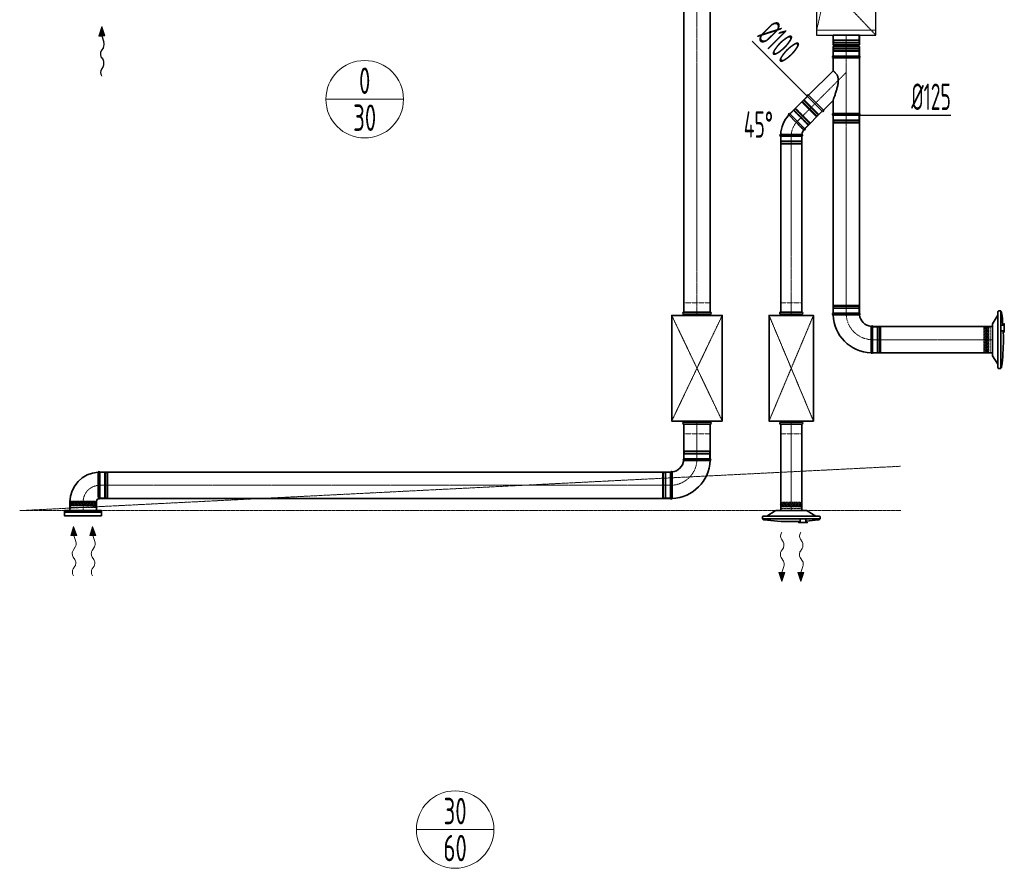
# Model space of a CAD drawing. Header units: millimetres. Extents: x 15940 to 92175, y -24684 to 227664.
# Tile 25 of 132: x 50698 to 55355, y -8210 to -4194. Entities that reach past the tile are written whole.
import ezdxf
from ezdxf.enums import TextEntityAlignment as Align

# ---------------------------------------------------------------- set-up
doc = ezdxf.new("R2010")
doc.units = ezdxf.units.MM
doc.header["$LTSCALE"] = 0.05
for name, pattern in [('ACAD_ISO02W100', [15, 12, -3]), ('ACAD_ISO05W100', [33, 24, -3, 0, -3, 0, -3]), ('ACAD_ISO10W100', [18, 12, -3, 0, -3]), ('phl_thick', [0])]:
    doc.linetypes.add(name, pattern=pattern)
doc.layers.get('0').update_dxf_attribs({"lineweight": 5})
for name, color, linetype, lineweight in [('VZT_01 SUP (PŘÍVOD) - OBRYS', 5, 'Continuous', 35), ('VZT_02 SUP (PŘÍVOD) - OSA', 5, 'ACAD_ISO10W100', 5), ('VZT_05 ETA (ODVOD) - OBRYS', 6, 'Continuous', 35), ('VZT_06 ETA (ODVOD) - OSA', 6, 'ACAD_ISO10W100', 5), ('VZT_21 ZAŘÍZENÍ - OBRYS', 1, 'Continuous', 30), ('VZT_22 ZAŘÍZENÍ - DETAIL', 8, 'Continuous', 5), ('VZT_30 DISTRIBUČNÍ PRVKY - OBRYS', 1, 'Continuous', 35), ('VZT_33 DISTRIBUČNÍ PRVKY - SKRYTÉ', 8, 'ACAD_ISO02W100', 5), ('VZT_35 TLUMIČE HLUKU - OBRYS', 1, 'Continuous', 35), ('VZT_36 TLUMIČE HLUKU - OSA', 1, 'ACAD_ISO10W100', 5), ('VZT_37 TLUMIČE HLUKU - DETAIL', 8, 'ACAD_ISO02W100', 5), ('VZT_50 POPIS - OBECNE', 7, 'Continuous', 13), ('VZT_52 POPIS - DISTRIBUCE', 7, 'Continuous', 5), ('VZT_60_KOTY - DIMENZE', 7, 'Continuous', 5), ('VZT_POŽADAVKY NA STAVBU - PODHLEDY', 4, 'ACAD_ISO05W100', 5)]:
    doc.layers.add(name, color=color, linetype=linetype, lineweight=lineweight)
for name, color, linetype, lineweight, plot in [('VZT_03 SUP (PŘÍVOD) - NETISK', 8, 'ACAD_ISO02W100', 5, False), ('VZT_07 ETA (ODVOD) - NETISK', 8, 'ACAD_ISO02W100', 5, False), ('VZT_34 DISTRIBUČNÍ PRVKY - NETISK', 8, 'ACAD_ISO02W100', 5, False), ('VZT_39 TLUMIČE HLUKU - NETISK', 8, 'ACAD_ISO02W100', 5, False)]:
    doc.layers.add(name, color=color, linetype=linetype, lineweight=lineweight, plot=plot)
doc.styles.add('EVORA_125', font='isocp.shx', dxfattribs={"width": 0.6, "height": 125})
doc.styles.add('JS', font='isocp.shx', dxfattribs={"width": 0.6, "height": 125})

msp = doc.modelspace()

# ---------------------------------------------------------------- linework, layer by layer
at = {"color": 0, "lineweight": 13}
for p, q in [((50953.1, -6592.4), (50939.7, -6635.6)), ((50967.6, -6635.2), (50953.1, -6592.4)), ((51043.1, -6592.4), (51029.7, -6635.6)), ((51057.6, -6635.2), (51043.1, -6592.4)), ((50939.7, -6635.6), (50953.7, -6635.4)), ((50967.6, -6635.2), (50953.7, -6635.4)), ((50953.7, -6635.4), (50963.4, -6664)), ((51029.7, -6635.6), (51043.7, -6635.4)), ((51057.6, -6635.2), (51043.7, -6635.4)), ((51043.7, -6635.4), (51053.4, -6664)), ((54308.4, -6665.6), (54300.2, -6652.6)), ((54398.4, -6665.6), (54390.2, -6652.6)), ((50961.1, -6689.4), (50950.7, -6705.9)), ((51051.1, -6689.4), (51040.7, -6705.9)), ((54300, -6708.5), (54308, -6696.5)), ((54390, -6708.5), (54398, -6696.5)), ((50951.1, -6736.9), (50959.1, -6748.8)), ((51041.1, -6736.9), (51049.1, -6748.8)), ((54310, -6756), (54299.6, -6739.4)), ((54400, -6756), (54389.6, -6739.4)), ((50959.5, -6779.8), (50951.3, -6792.8)), ((51049.5, -6779.8), (51041.3, -6792.8)), ((54302.5, -6810), (54312.2, -6781.4)), ((54392.5, -6810), (54402.2, -6781.4)), ((54301.9, -6853), (54288.6, -6809.8)), ((54288.6, -6809.8), (54302.5, -6810)), ((54316.5, -6810.2), (54301.9, -6853)), ((54316.5, -6810.2), (54302.5, -6810)), ((54391.9, -6853), (54378.6, -6809.8)), ((54378.6, -6809.8), (54392.5, -6810)), ((54406.5, -6810.2), (54391.9, -6853)), ((54406.5, -6810.2), (54392.5, -6810))]:
    msp.add_line(p, q, dxfattribs=at)
at = {"lineweight": 13}
for p, q in [((54300.1, -6622.5), (54301.9, -6619.4)), ((54390.1, -6622.5), (54391.9, -6619.4)), ((50951.2, -6822.9), (50953.1, -6826)), ((51041.2, -6822.9), (51043.1, -6826))]:
    msp.add_line(p, q, dxfattribs=at)
at = {"color": 8, "lineweight": 5}
msp.add_lwpolyline([(51059.1, -6517.4), (50937.1, -6517.4)], dxfattribs=at)
at = {"color": 0, "lineweight": 13, "extrusion": (0, 0, -1)}
for centre, start_param, end_param in [((54309.7, -6637.2), 0.766537, 2.320574), ((54399.7, -6637.2), 0.766537, 2.320574), ((54298.8, -6680.9), 3.908129, 5.516649), ((54388.8, -6680.9), 3.908129, 5.516649), ((54309.1, -6724.1), 0.766537, 2.375056), ((54399.1, -6724.1), 0.766537, 2.375056), ((54300.5, -6771.3), 3.908129, 5.191299), ((54390.5, -6771.3), 3.908129, 5.191299)]:
    msp.add_ellipse(centre, major_axis=(-0.3, -21.5), ratio=0.625, start_param=start_param, end_param=end_param, dxfattribs=at)
at = {"color": 0, "lineweight": 13}
for centre, start_param, end_param in [((50951.6, -6674.1), 3.908129, 5.191299), ((51041.6, -6674.1), 3.908129, 5.191299), ((50960.2, -6721.3), 0.766537, 2.375056), ((50950, -6764.5), 3.908129, 5.516649), ((51050.2, -6721.3), 0.766537, 2.375056), ((51040, -6764.5), 3.908129, 5.516649), ((50960.9, -6808.1), 0.766537, 2.320574), ((51050.9, -6808.1), 0.766537, 2.320574)]:
    msp.add_ellipse(centre, major_axis=(-0.3, 21.5), ratio=0.625, start_param=start_param, end_param=end_param, dxfattribs=at)
for points in [[(50967.6, -6635.2), (50939.7, -6635.6), (50953.1, -6592.4)], [(51057.6, -6635.2), (51029.7, -6635.6), (51043.1, -6592.4)], [(54316.5, -6810.2), (54288.6, -6809.8), (54301.9, -6853)], [(54406.5, -6810.2), (54378.6, -6809.8), (54391.9, -6853)]]:
    msp.add_solid(points, dxfattribs=at)
at = {"layer": 'VZT_01 SUP (PŘÍVOD) - OBRYS'}
for p, q in [((54669.4, -4267.3), (54544.4, -4267.3)), ((54544.4, -4267.3), (54544.4, -4312.8)), ((54669.4, -4267.3), (54669.4, -4312.8)), ((54669.4, -4312.8), (54544.4, -4312.8)), ((54669.4, -4320.8), (54544.4, -4320.8)), ((54544.4, -4320.8), (54544.4, -4366.3)), ((54669.4, -4320.8), (54669.4, -4366.3)), ((54669.4, -4366.3), (54544.4, -4366.3)), ((54544.4, -4366.3), (54669.4, -4366.3)), ((54544.4, -4374), (54669.4, -4374)), ((54544.4, -4435.6), (54544.4, -4374)), ((54669.4, -4638.7), (54669.4, -4374)), ((54428.8, -4551.3), (54544.4, -4435.6)), ((54493.8, -4627.7), (54423.1, -4557)), ((54499.5, -4622), (54428.8, -4551.3)), ((54499.5, -4622), (54544.4, -4577)), ((54544.4, -4638.7), (54544.4, -4577)), ((54335.2, -4644.8), (54370.7, -4680.3)), ((54340.9, -4639.2), (54411.6, -4709.9)), ((54669.4, -4638.7), (54544.4, -4638.7)), ((54669.4, -4646.3), (54544.4, -4646.3)), ((54296.9, -4737.2), (54347.1, -4737.2)), ((54396.9, -4745.2), (54296.9, -4745.2)), ((54544.4, -5583.6), (54669.4, -5583.6)), ((54731.9, -5646.1), (54731.9, -5771.1))]:
    msp.add_line(p, q, dxfattribs=at)
for points in [[(54340.9, -4639.2), (54423.2, -4556.8)], [(54411.6, -4709.9), (54493.9, -4627.5)], [(54544.4, -4646.3), (54544.4, -5583.6)], [(54669.4, -4646.3), (54669.4, -5583.6)], [(54296.9, -5578.4), (54296.9, -4745.2)], [(54396.9, -5578.4), (54396.9, -4745.2)], [(54731.9, -5646.1), (55298.4, -5646.1)], [(54731.9, -5771.1), (55298.4, -5771.1)], [(54296.9, -6517.4), (54296.9, -6108.4)], [(54396.9, -6517.4), (54396.9, -6108.4)]]:
    msp.add_lwpolyline(points, dxfattribs=at)
for centre, radius, start, end in [((54544.4, -4316.8), 4, 270, 90), ((54669.4, -4316.8), 4, 90, 270), ((54546.1, -4370.1), 4.17, 113.4678, 246.5322), ((54667.8, -4370.1), 4.17, 293.4678, 66.5322), ((54425.9, -4554.1), 4, 45, 225), ((54446.9, -4745.2), 150, 138.0572, 176.9428), ((54338.1, -4642), 4, 45, 225), ((54496.6, -4624.8), 4, 225, 45), ((54546.1, -4642.5), 4.17, 113.4678, 246.5322), ((54667.8, -4642.5), 4.17, 293.4678, 66.5322), ((54296.9, -4741.2), 4, 90, 270), ((54396.9, -4741.2), 4, 270, 80.8522), ((54446.9, -4745.2), 50, 144.1478, 170.8522), ((54408.8, -4712.7), 4, 234.1478, 45), ((54546.1, -5587.4), 4.17, 113.4678, 248.8928), ((54667.8, -5587.4), 4.17, 300.2981, 66.5322), ((54731.9, -5583.6), 187.5, 182.3607, 267.6393), ((54731.9, -5583.6), 62.5, 186.8302, 263.1698), ((54728.1, -5647.7), 4.17, 23.4678, 149.7019), ((54728.1, -5769.4), 4.17, 201.1072, 336.5322)]:
    msp.add_arc(centre, radius, start, end, dxfattribs=at)
for points, knots in [([(54569.4, -4481.3), (54569.4, -4479.6), (54569.4, -4477.8), (54569.1, -4474.2), (54568.9, -4472.3), (54568.2, -4468.8), (54567.8, -4467), (54566.8, -4463.6), (54566.2, -4462), (54564.9, -4458.8), (54564.1, -4457.3), (54562.5, -4454.4), (54561.6, -4453.1), (54559.9, -4450.6), (54558.9, -4449.4), (54557.2, -4447.3), (54556.3, -4446.3), (54554.6, -4444.5), (54553.9, -4443.8), (54552.4, -4442.3), (54551.7, -4441.7), (54550.3, -4440.4), (54549.7, -4439.9), (54548.5, -4438.9), (54547.9, -4438.4), (54547, -4437.6), (54546.5, -4437.2), (54545.8, -4436.6), (54545.4, -4436.4), (54544.9, -4436), (54544.8, -4435.8), (54544.5, -4435.7), (54544.4, -4435.6), (54544.4, -4435.6)], [0, 0, 0, 0, 5.29003, 5.29003, 10.580061, 10.580061, 15.870091, 15.870091, 21.160122, 21.160122, 26.450152, 26.450152, 31.740183, 31.740183, 37.030213, 37.030213, 42.320244, 42.320244, 47.034288, 47.034288, 51.748333, 51.748333, 56.462377, 56.462377, 61.176421, 61.176421, 65.890466, 65.890466, 70.60451, 70.60451, 75.318555, 75.318555, 80.032599, 80.032599, 80.032599, 80.032599]), ([(54544.4, -4577), (54544.4, -4577), (54544.5, -4577), (54544.5, -4576.9), (54544.5, -4576.8), (54544.6, -4576.5), (54544.8, -4576.2), (54545.1, -4575.3), (54545.2, -4574.8), (54545.7, -4573.7), (54545.9, -4573), (54546.5, -4571.3), (54547, -4570), (54548, -4567.1), (54548.5, -4565.6), (54549.7, -4562.3), (54550.3, -4560.6), (54551.5, -4557.2), (54552, -4555.4), (54553.5, -4551.3), (54554.4, -4548.6), (54556.2, -4543), (54557.1, -4540.1), (54559, -4534.2), (54559.9, -4531.2), (54561.6, -4525.2), (54562.4, -4522.3), (54564, -4516.6), (54564.7, -4513.5), (54566.2, -4507.2), (54566.9, -4504), (54568.1, -4497.4), (54568.6, -4494.1), (54569.1, -4489.2), (54569.2, -4487.6), (54569.4, -4484.4), (54569.4, -4482.9), (54569.4, -4481.3)], [272.508325, 272.508325, 272.508325, 272.508325, 274.342515, 274.342515, 276.176705, 276.176705, 279.845086, 279.845086, 283.513466, 283.513466, 287.181847, 287.181847, 293.317905, 293.317905, 299.453964, 299.453964, 305.590023, 305.590023, 311.726082, 311.726082, 320.779613, 320.779613, 329.833144, 329.833144, 338.886676, 338.886676, 347.940207, 347.940207, 357.193018, 357.193018, 366.445829, 366.445829, 375.69864, 375.69864, 380.325046, 380.325046, 384.951451, 384.951451, 384.951451, 384.951451]), ([(54406.4, -4716), (54406.4, -4716), (54405.7, -4715.2), (54402.7, -4712.3), (54400.4, -4709.9), (54394.3, -4703.8), (54390.5, -4700.1), (54382, -4691.6), (54377.4, -4687), (54372, -4681.6), (54371.4, -4681), (54370.7, -4680.3)], [157.87026, 157.87026, 157.87026, 157.87026, 175.40249, 175.40249, 194.39223, 194.39223, 214.163463, 214.163463, 234.188574, 234.188574, 237.030498, 237.030498, 237.030498, 237.030498]), ([(54397.6, -4737.3), (54397.6, -4737.3), (54396.3, -4737.3), (54391.5, -4737.3), (54387.9, -4737.3), (54378.8, -4737.2), (54373.4, -4737.2), (54361.3, -4737.2), (54354.8, -4737.2), (54347.9, -4737.2), (54347.5, -4737.2), (54347.1, -4737.2)], [315.70122, 315.70122, 315.70122, 315.70122, 334.965455, 334.965455, 354.338127, 354.338127, 373.989756, 373.989756, 393.709228, 393.709228, 394.86093, 394.86093, 394.86093, 394.86093]), ([(54669.9, -5591), (54669.9, -5591), (54669.8, -5591), (54669.5, -5591), (54669.2, -5591), (54668.1, -5591), (54667.4, -5591), (54664.2, -5591), (54661.1, -5591.1), (54652.1, -5591.1), (54646, -5591.1), (54631.9, -5591.2), (54624, -5591.2), (54607.8, -5591.2), (54599.6, -5591.2), (54583.7, -5591.3), (54576.3, -5591.3), (54563.1, -5591.3), (54557.5, -5591.3), (54550.5, -5591.3), (54548.4, -5591.3), (54545.4, -5591.3), (54544.6, -5591.3), (54544.6, -5591.3)], [197.067977, 197.067977, 197.067977, 197.067977, 201.792196, 201.792196, 209.190204, 209.190204, 218.040239, 218.040239, 237.760854, 237.760854, 262.206108, 262.206108, 286.831239, 286.831239, 311.323072, 311.323072, 335.946087, 335.946087, 360.704397, 360.704397, 377.088273, 377.088273, 394.105327, 394.105327, 394.105327, 394.105327]), ([(54724.5, -5645.6), (54724.5, -5645.6), (54724.5, -5647.2), (54724.5, -5653.3), (54724.4, -5657.8), (54724.4, -5669.2), (54724.4, -5676), (54724.3, -5691), (54724.3, -5699.1), (54724.3, -5715.4), (54724.3, -5723.6), (54724.2, -5738.8), (54724.2, -5745.7), (54724.2, -5757.5), (54724.2, -5762.2), (54724.2, -5768.8), (54724.2, -5770.6), (54724.2, -5770.9), (54724.2, -5770.9), (54724.2, -5770.9)], [0, 0, 0, 0, 24.235852, 24.235852, 48.531845, 48.531845, 73.024415, 73.024415, 97.570898, 97.570898, 122.078339, 122.078339, 146.53579, 146.53579, 170.957495, 170.957495, 195.359468, 195.359468, 197.168246, 197.168246, 197.168246, 197.168246])]:
    msp.add_open_spline(points, degree=3, knots=knots, dxfattribs=at)
at = {"layer": 'VZT_02 SUP (PŘÍVOD) - OSA'}
msp.add_lwpolyline([(54606.9, -4267.3), (54606.9, -4366.3)], dxfattribs=at)
at = {"layer": 'VZT_02 SUP (PŘÍVOD) - OSA', "ltscale": 0.3}
for points in [[(54606.9, -4366.3), (54606.9, -4646.3)], [(54458.5, -4592.3), (54606.9, -4443.8)]]:
    msp.add_lwpolyline(points, dxfattribs=at)
at = {"layer": 'VZT_02 SUP (PŘÍVOD) - OSA', "ltscale": 5}
for points in [[(54458.6, -4592.2), (54376.2, -4674.5)], [(54606.9, -5583.6), (54606.9, -4646.3)], [(54346.9, -4745.2), (54346.9, -5578.4)], [(55298.4, -5708.6), (54731.9, -5708.6)], [(54346.9, -6108.4), (54346.9, -6517.4)]]:
    msp.add_lwpolyline(points, dxfattribs=at)
at = {"layer": 'VZT_02 SUP (PŘÍVOD) - OSA', "ltscale": 0.3}
for points in [[(54346.9, -4745.2), (54346.9, -4745.2, -0.198912), (54376.2, -4674.5, -0.198912)], [(54731.9, -5708.6), (54731.9, -5708.6, -0.414214), (54606.9, -5583.6), (54606.9, -5583.6)]]:
    msp.add_lwpolyline(points, format="xyb", dxfattribs=at)
at = {"layer": 'VZT_03 SUP (PŘÍVOD) - NETISK', "ltscale": 0.4}
for p, q in [((54546.9, -4328.3), (54666.9, -4328.3)), ((54546.9, -4332.3), (54546.9, -4328.3)), ((54666.9, -4332.3), (54666.9, -4328.3)), ((54545.9, -4332.8), (54667.9, -4332.8)), ((54545.9, -4333.3), (54545.9, -4332.8)), ((54545.9, -4333.3), (54667.9, -4333.3)), ((54545.9, -4340.3), (54667.9, -4340.3)), ((54545.9, -4340.8), (54545.9, -4340.3)), ((54545.9, -4340.8), (54667.9, -4340.8)), ((54546.9, -4332.3), (54666.9, -4332.3)), ((54546.9, -4344.3), (54666.9, -4344.3)), ((54546.9, -4366.3), (54546.9, -4344.3)), ((54547.9, -4332.8), (54547.9, -4332.3)), ((54547.9, -4340.3), (54547.9, -4333.3)), ((54547.9, -4344.3), (54547.9, -4340.8)), ((54665.9, -4332.8), (54665.9, -4332.3)), ((54665.9, -4340.3), (54665.9, -4333.3)), ((54665.9, -4344.3), (54665.9, -4340.8)), ((54666.9, -4366.3), (54666.9, -4344.3)), ((54667.9, -4333.3), (54667.9, -4332.8)), ((54667.9, -4340.8), (54667.9, -4340.3)), ((54423.8, -4557.7), (54408.2, -4573.2)), ((54399.8, -4581.7), (54396.9, -4584.5)), ((54466.2, -4653.8), (54396.9, -4584.5)), ((54399.8, -4580.3), (54399.4, -4580.6)), ((54470.1, -4651.4), (54399.4, -4580.6)), ((54470.5, -4651), (54399.8, -4580.3)), ((54469.1, -4651), (54399.8, -4581.7)), ((54400.8, -4582.1), (54400.5, -4582.4)), ((54406.1, -4576.8), (54401.2, -4581.7)), ((54405.1, -4575), (54404.7, -4575.3)), ((54475.4, -4646.1), (54404.7, -4575.3)), ((54475.8, -4645.7), (54405.1, -4575)), ((54409, -4573.9), (54406.5, -4576.4)), ((54477.5, -4642.5), (54408.2, -4573.2)), ((54341.6, -4639.9), (54357.1, -4624.3)), ((54357.1, -4624.3), (54426.4, -4693.6)), ((54357.9, -4625), (54360.3, -4622.6)), ((54358.9, -4621.1), (54359.3, -4620.8)), ((54358.9, -4621.1), (54429.6, -4691.8)), ((54359.3, -4620.8), (54430, -4691.5)), ((54360.7, -4622.2), (54365.6, -4617.3)), ((54364.2, -4615.8), (54364.6, -4615.5)), ((54364.2, -4615.8), (54434.9, -4686.5)), ((54364.6, -4615.5), (54435.3, -4686.2)), ((54365.6, -4615.8), (54368.5, -4613)), ((54365.6, -4615.8), (54434.9, -4685.1)), ((54366, -4616.9), (54366.3, -4616.5)), ((54368.5, -4613), (54437.8, -4682.3)), ((54469.1, -4651), (54466.2, -4653.8)), ((54468.7, -4649.9), (54468.4, -4650.3)), ((54474, -4644.6), (54469.1, -4649.6)), ((54470.5, -4651), (54470.1, -4651.4)), ((54476.8, -4641.8), (54474.4, -4644.3)), ((54475.8, -4645.7), (54475.4, -4646.1)), ((54493.1, -4627), (54477.5, -4642.5)), ((54546.9, -4646.3), (54546.9, -4668.3)), ((54666.9, -4646.3), (54666.9, -4668.3)), ((54410.9, -4709.2), (54426.4, -4693.6)), ((54425.7, -4692.9), (54428.2, -4690.4)), ((54428.6, -4690.1), (54433.5, -4685.1)), ((54429.6, -4691.8), (54430, -4691.5)), ((54433.9, -4684.8), (54434.2, -4684.4)), ((54434.9, -4685.1), (54437.8, -4682.3)), ((54434.9, -4686.5), (54435.3, -4686.2)), ((54667.9, -4671.8), (54545.9, -4671.8)), ((54545.9, -4671.8), (54545.9, -4672.3)), ((54667.9, -4672.3), (54545.9, -4672.3)), ((54667.9, -4679.3), (54545.9, -4679.3)), ((54545.9, -4679.3), (54545.9, -4679.8)), ((54667.9, -4679.8), (54545.9, -4679.8)), ((54666.9, -4668.3), (54546.9, -4668.3)), ((54666.9, -4680.3), (54546.9, -4680.3)), ((54546.9, -4680.3), (54546.9, -4684.3)), ((54666.9, -4684.3), (54546.9, -4684.3)), ((54547.9, -4668.3), (54547.9, -4671.8)), ((54547.9, -4672.3), (54547.9, -4679.3)), ((54547.9, -4679.8), (54547.9, -4680.3)), ((54665.9, -4668.3), (54665.9, -4671.8)), ((54665.9, -4672.3), (54665.9, -4679.3)), ((54665.9, -4679.8), (54665.9, -4680.3)), ((54666.9, -4680.3), (54666.9, -4684.3)), ((54667.9, -4671.8), (54667.9, -4672.3)), ((54667.9, -4679.3), (54667.9, -4679.8)), ((54297.9, -4767.2), (54297.9, -4745.2)), ((54395.9, -4767.2), (54395.9, -4745.2)), ((54296.9, -4770.7), (54396.9, -4770.7)), ((54296.9, -4771.2), (54296.9, -4770.7)), ((54296.9, -4771.2), (54396.9, -4771.2)), ((54296.9, -4778.2), (54396.9, -4778.2)), ((54296.9, -4778.7), (54296.9, -4778.2)), ((54296.9, -4778.7), (54396.9, -4778.7)), ((54297.9, -4767.2), (54395.9, -4767.2)), ((54297.9, -4779.2), (54395.9, -4779.2)), ((54297.9, -4783.2), (54297.9, -4779.2)), ((54297.9, -4783.2), (54395.9, -4783.2)), ((54298.9, -4770.7), (54298.9, -4767.2)), ((54298.9, -4778.2), (54298.9, -4771.2)), ((54298.9, -4779.2), (54298.9, -4778.7)), ((54394.9, -4770.7), (54394.9, -4767.2)), ((54394.9, -4778.2), (54394.9, -4771.2)), ((54394.9, -4779.2), (54394.9, -4778.7)), ((54395.9, -4783.2), (54395.9, -4779.2)), ((54396.9, -4771.2), (54396.9, -4770.7)), ((54396.9, -4778.7), (54396.9, -4778.2)), ((54545.9, -5550.1), (54667.9, -5550.1)), ((54545.9, -5550.6), (54545.9, -5550.1)), ((54545.9, -5550.6), (54667.9, -5550.6)), ((54545.9, -5557.6), (54667.9, -5557.6)), ((54545.9, -5558.1), (54545.9, -5557.6)), ((54545.9, -5558.1), (54667.9, -5558.1)), ((54546.9, -5545.6), (54666.9, -5545.6)), ((54546.9, -5549.6), (54546.9, -5545.6)), ((54546.9, -5549.6), (54666.9, -5549.6)), ((54546.9, -5561.6), (54666.9, -5561.6)), ((54546.9, -5583.6), (54546.9, -5561.6)), ((54547.9, -5550.1), (54547.9, -5549.6)), ((54547.9, -5557.6), (54547.9, -5550.6)), ((54547.9, -5561.6), (54547.9, -5558.1)), ((54665.9, -5550.1), (54665.9, -5549.6)), ((54665.9, -5557.6), (54665.9, -5550.6)), ((54665.9, -5561.6), (54665.9, -5558.1)), ((54666.9, -5549.6), (54666.9, -5545.6)), ((54666.9, -5583.6), (54666.9, -5561.6)), ((54667.9, -5550.6), (54667.9, -5550.1)), ((54667.9, -5558.1), (54667.9, -5557.6)), ((54731.9, -5648.6), (54753.9, -5648.6)), ((54753.9, -5648.6), (54753.9, -5768.6)), ((54753.9, -5649.6), (54757.4, -5649.6)), ((54757.4, -5647.6), (54757.4, -5769.6)), ((54757.4, -5647.6), (54757.9, -5647.6)), ((54757.9, -5647.6), (54757.9, -5769.6)), ((54757.9, -5649.6), (54764.9, -5649.6)), ((54764.9, -5647.6), (54764.9, -5769.6)), ((54764.9, -5647.6), (54765.4, -5647.6)), ((54765.4, -5647.6), (54765.4, -5769.6)), ((54765.4, -5649.6), (54765.9, -5649.6)), ((54765.9, -5648.6), (54765.9, -5768.6)), ((54765.9, -5648.6), (54769.9, -5648.6)), ((54769.9, -5648.6), (54769.9, -5768.6)), ((54731.9, -5768.6), (54753.9, -5768.6)), ((54753.9, -5767.6), (54757.4, -5767.6)), ((54757.4, -5769.6), (54757.9, -5769.6)), ((54757.9, -5767.6), (54764.9, -5767.6)), ((54764.9, -5769.6), (54765.4, -5769.6)), ((54765.4, -5767.6), (54765.9, -5767.6)), ((54765.9, -5768.6), (54769.9, -5768.6))]:
    msp.add_line(p, q, dxfattribs=at)
at = {"layer": 'VZT_05 ETA (ODVOD) - OBRYS'}
for p, q in [((53963.6, -6272.4), (53838.6, -6272.4)), ((51077.1, -6459.9), (51077.1, -6334.9)), ((53776.1, -6334.9), (53776.1, -6459.9)), ((50934.6, -6477.4), (50934.6, -6517.4)), ((50934.6, -6517.4), (51061.6, -6517.4)), ((50935.6, -6476.4), (51060.6, -6476.4)), ((51061.6, -6477.4), (51061.6, -6517.4))]:
    msp.add_line(p, q, dxfattribs=at)
for points in [[(53838.6, -5578.4), (53838.6, -4092.4)], [(53963.6, -5578.4), (53963.6, -4092.4)], [(53838.6, -6272.4), (53838.6, -6108.4)], [(53963.6, -6272.4), (53963.6, -6108.4)], [(53776.1, -6334.9), (51077.1, -6334.9)], [(53776.1, -6459.9), (51077.1, -6459.9)]]:
    msp.add_lwpolyline(points, dxfattribs=at)
for centre, radius, start, end in [((53776.1, -6272.4), 62.5, 276.8302, 353.1698), ((53776.1, -6272.4), 187.5, 272.3607, 357.6393), ((53840.3, -6276.2), 4.17, 113.4678, 239.7019), ((53962, -6276.2), 4.17, 291.1072, 66.5322), ((51073.3, -6336.5), 4.17, 23.4678, 159.6691), ((53779.9, -6336.5), 4.17, 30.2981, 156.5322), ((51077.1, -6476.4), 141.5, 93.1369, 180), ((51077.1, -6476.4), 16.5, 113.8093, 180), ((51073.3, -6458.2), 4.17, 227.2771, 336.5322), ((53779.9, -6458.2), 4.17, 203.4678, 338.8928), ((50935.6, -6477.4), 1, 90, 180), ((51060.6, -6477.4), 1, 0, 90)]:
    msp.add_arc(centre, radius, start, end, dxfattribs=at)
for points, knots in [([(53838.2, -6279.8), (53838.2, -6279.8), (53838.2, -6279.8), (53838.5, -6279.8), (53838.9, -6279.8), (53839.9, -6279.8), (53840.7, -6279.8), (53843.8, -6279.8), (53847, -6279.9), (53855.9, -6279.9), (53862.1, -6279.9), (53876.2, -6280), (53884, -6280), (53900.2, -6280), (53908.5, -6280), (53924.3, -6280.1), (53931.8, -6280.1), (53945, -6280.1), (53950.6, -6280.1), (53957.5, -6280.1), (53959.7, -6280.1), (53962.7, -6280.1), (53963.5, -6280.1), (53963.5, -6280.1)], [197.067977, 197.067977, 197.067977, 197.067977, 201.792196, 201.792196, 209.190204, 209.190204, 218.040239, 218.040239, 237.760854, 237.760854, 262.206108, 262.206108, 286.831239, 286.831239, 311.323072, 311.323072, 335.946087, 335.946087, 360.704397, 360.704397, 377.088273, 377.088273, 394.105327, 394.105327, 394.105327, 394.105327]), ([(51070.4, -6461.3), (51070.4, -6461.3), (51070.4, -6460.9), (51070.2, -6458.8), (51070.1, -6456.6), (51069.9, -6450.4), (51069.8, -6446.4), (51069.6, -6435.6), (51069.6, -6428.4), (51069.5, -6412.7), (51069.4, -6404.3), (51069.4, -6387.8), (51069.4, -6379.7), (51069.4, -6364.7), (51069.4, -6358), (51069.3, -6346.7), (51069.3, -6342.3), (51069.3, -6336.5), (51069.3, -6335.1), (51069.3, -6335.1)], [197.702813, 197.702813, 197.702813, 197.702813, 209.733369, 209.733369, 228.63381, 228.63381, 247.962689, 247.962689, 273.396832, 273.396832, 298.447199, 298.447199, 323.101867, 323.101867, 347.591906, 347.591906, 372.010558, 372.010558, 395.3015, 395.3015, 395.3015, 395.3015]), ([(53783.5, -6334.4), (53783.5, -6334.4), (53783.6, -6336), (53783.6, -6342.1), (53783.6, -6346.6), (53783.7, -6358), (53783.7, -6364.8), (53783.7, -6379.8), (53783.8, -6387.9), (53783.8, -6404.2), (53783.8, -6412.4), (53783.8, -6427.6), (53783.8, -6434.5), (53783.8, -6446.3), (53783.8, -6451), (53783.8, -6457.6), (53783.8, -6459.4), (53783.8, -6459.7), (53783.8, -6459.7), (53783.8, -6459.7)], [0, 0, 0, 0, 24.235852, 24.235852, 48.531845, 48.531845, 73.024415, 73.024415, 97.570898, 97.570898, 122.078339, 122.078339, 146.53579, 146.53579, 170.957495, 170.957495, 195.359468, 195.359468, 197.168246, 197.168246, 197.168246, 197.168246])]:
    msp.add_open_spline(points, degree=3, knots=knots, dxfattribs=at)
at = {"layer": 'VZT_06 ETA (ODVOD) - OSA', "ltscale": 5}
for points in [[(53901.1, -4092.4), (53901.1, -5578.4)], [(53901.1, -6108.4), (53901.1, -6272.4)], [(51077.1, -6397.4), (53776.1, -6397.4)]]:
    msp.add_lwpolyline(points, dxfattribs=at)
at = {"layer": 'VZT_06 ETA (ODVOD) - OSA', "ltscale": 0.3}
for points in [[(53776.1, -6397.4), (53776.1, -6397.4, 0.414214), (53901.1, -6272.4), (53901.1, -6272.4)], [(50998.1, -6517.4), (50998.1, -6476.4, -0.414214), (51077.1, -6397.4), (51077.1, -6397.4)]]:
    msp.add_lwpolyline(points, format="xyb", dxfattribs=at)
at = {"layer": 'VZT_07 ETA (ODVOD) - NETISK', "ltscale": 0.4}
for p, q in [((54546.9, -4267.3), (54546.9, -4289.3)), ((54666.9, -4267.3), (54666.9, -4289.3)), ((54667.9, -4292.8), (54545.9, -4292.8)), ((54545.9, -4292.8), (54545.9, -4293.3)), ((54667.9, -4293.3), (54545.9, -4293.3)), ((54667.9, -4300.3), (54545.9, -4300.3)), ((54545.9, -4300.3), (54545.9, -4300.8)), ((54667.9, -4300.8), (54545.9, -4300.8)), ((54666.9, -4289.3), (54546.9, -4289.3)), ((54666.9, -4301.3), (54546.9, -4301.3)), ((54546.9, -4301.3), (54546.9, -4305.3)), ((54666.9, -4305.3), (54546.9, -4305.3)), ((54547.9, -4289.3), (54547.9, -4292.8)), ((54547.9, -4293.3), (54547.9, -4300.3)), ((54547.9, -4300.8), (54547.9, -4301.3)), ((54665.9, -4289.3), (54665.9, -4292.8)), ((54665.9, -4293.3), (54665.9, -4300.3)), ((54665.9, -4300.8), (54665.9, -4301.3)), ((54666.9, -4301.3), (54666.9, -4305.3)), ((54667.9, -4292.8), (54667.9, -4293.3)), ((54667.9, -4300.3), (54667.9, -4300.8)), ((53962.1, -6238.9), (53840.1, -6238.9)), ((53840.1, -6239.4), (53840.1, -6238.9)), ((53962.1, -6239.4), (53840.1, -6239.4)), ((53961.1, -6234.4), (53841.1, -6234.4)), ((53841.1, -6238.4), (53841.1, -6234.4)), ((53961.1, -6238.4), (53841.1, -6238.4)), ((53842.1, -6238.9), (53842.1, -6238.4)), ((53842.1, -6246.4), (53842.1, -6239.4)), ((53960.1, -6238.9), (53960.1, -6238.4)), ((53960.1, -6246.4), (53960.1, -6239.4)), ((53961.1, -6238.4), (53961.1, -6234.4)), ((53962.1, -6239.4), (53962.1, -6238.9)), ((53962.1, -6246.4), (53840.1, -6246.4)), ((53840.1, -6246.9), (53840.1, -6246.4)), ((53962.1, -6246.9), (53840.1, -6246.9)), ((53961.1, -6250.4), (53841.1, -6250.4)), ((53841.1, -6272.4), (53841.1, -6250.4)), ((53842.1, -6250.4), (53842.1, -6246.9)), ((53960.1, -6250.4), (53960.1, -6246.9)), ((53961.1, -6272.4), (53961.1, -6250.4)), ((53962.1, -6246.9), (53962.1, -6246.4)), ((51077.1, -6337.4), (51099.1, -6337.4)), ((51099.1, -6457.4), (51099.1, -6337.4)), ((51099.1, -6338.4), (51102.6, -6338.4)), ((51102.6, -6458.4), (51102.6, -6336.4)), ((51102.6, -6336.4), (51103.1, -6336.4)), ((51103.1, -6458.4), (51103.1, -6336.4)), ((51103.1, -6338.4), (51110.1, -6338.4)), ((51110.1, -6458.4), (51110.1, -6336.4)), ((51110.1, -6336.4), (51110.6, -6336.4)), ((51110.6, -6458.4), (51110.6, -6336.4)), ((51110.6, -6338.4), (51111.1, -6338.4)), ((51111.1, -6457.4), (51111.1, -6337.4)), ((51111.1, -6337.4), (51115.1, -6337.4)), ((51115.1, -6457.4), (51115.1, -6337.4)), ((53738.1, -6337.4), (53738.1, -6457.4)), ((53742.1, -6337.4), (53738.1, -6337.4)), ((53742.1, -6337.4), (53742.1, -6457.4)), ((53742.6, -6338.4), (53742.1, -6338.4)), ((53742.6, -6336.4), (53742.6, -6458.4)), ((53743.1, -6336.4), (53742.6, -6336.4)), ((53743.1, -6336.4), (53743.1, -6458.4)), ((53750.1, -6338.4), (53743.1, -6338.4)), ((53750.1, -6336.4), (53750.1, -6458.4)), ((53750.6, -6336.4), (53750.1, -6336.4)), ((53750.6, -6336.4), (53750.6, -6458.4)), ((53754.1, -6338.4), (53750.6, -6338.4)), ((53754.1, -6337.4), (53754.1, -6457.4)), ((53776.1, -6337.4), (53754.1, -6337.4)), ((51077.1, -6457.4), (51099.1, -6457.4)), ((51099.1, -6456.4), (51102.6, -6456.4)), ((51102.6, -6458.4), (51103.1, -6458.4)), ((51103.1, -6456.4), (51110.1, -6456.4)), ((51110.1, -6458.4), (51110.6, -6458.4)), ((51110.6, -6456.4), (51111.1, -6456.4)), ((51111.1, -6457.4), (51115.1, -6457.4)), ((53742.1, -6457.4), (53738.1, -6457.4)), ((53742.6, -6456.4), (53742.1, -6456.4)), ((53743.1, -6458.4), (53742.6, -6458.4)), ((53750.1, -6456.4), (53743.1, -6456.4)), ((53750.6, -6458.4), (53750.1, -6458.4)), ((53754.1, -6456.4), (53750.6, -6456.4)), ((53776.1, -6457.4), (53754.1, -6457.4))]:
    msp.add_line(p, q, dxfattribs=at)
at = {"layer": 'VZT_21 ZAŘÍZENÍ - OBRYS'}
msp.add_lwpolyline([(54746.9, -4267.3), (54746.9, -2767.3), (54466.9, -2767.3), (54466.9, -4267.3)], close=True, dxfattribs=at)
at = {"layer": 'VZT_22 ZAŘÍZENÍ - DETAIL', "linetype": 'ACAD_ISO02W100', "lineweight": 5, "ltscale": 10}
for points in [[(54466.9, -3231.1), (54657, -3425.8), (54466.9, -4243.4)], [(54746.9, -4267.3), (54559.7, -4069.9), (54746.9, -3251.6)], [(54466.9, -4243.4), (54746.9, -4243.4)]]:
    msp.add_lwpolyline(points, dxfattribs=at)
at = {"layer": 'VZT_30 DISTRIBUČNÍ PRVKY - OBRYS'}
for points in [[(55337.4, -5845.1), (55337.4, -5572.1), (55328.2, -5572.1, 0.414214), (55324.4, -5575.9), (55324.4, -5841.2, 0.414214), (55328.2, -5845.1), (55337.4, -5845.1)], [(55347.9, -5639.3, 0.015115), (55341.9, -5580), (55341.4, -5577, 0.36397), (55338.4, -5574.6), (55337.4, -5574.6)], [(55324.4, -5592.5), (55299, -5632.8, 0.141374), (55298.4, -5634.9), (55298.4, -5782.2, 0.141374), (55299, -5784.3), (55324.4, -5824.7)], [(55337.4, -5639.3), (55349.8, -5639.3, 0.267949), (55350.2, -5639.1), (55353.5, -5633.4, -0.267949), (55353.9, -5633.1), (55354.5, -5633.1), (55354.5, -5672.8), (55353.9, -5672.8, -0.267949), (55353.5, -5672.6), (55350.2, -5666.8, 0.267949), (55349.8, -5666.6), (55337.4, -5666.6)], [(55350.4, -5708.6, 0.010645), (55349.5, -5666.6, 0.010645)], [(55350.4, -5708.6, -0.0327), (55341.9, -5837.1), (55341.4, -5840.1, -0.36397), (55338.4, -5842.6), (55337.4, -5842.6)], [(54463, -6543.4), (54422.7, -6518, 0.141374), (54420.6, -6517.4), (54273.3, -6517.4, 0.141374), (54271.2, -6518), (54230.9, -6543.4)], [(54210.4, -6556.4), (54483.4, -6556.4), (54483.4, -6547.2, 0.414214), (54479.6, -6543.4), (54214.3, -6543.4, 0.414214), (54210.4, -6547.2), (54210.4, -6556.4)], [(54346.9, -6569.4, -0.0327), (54218.4, -6560.9), (54215.4, -6560.3, -0.36397), (54212.9, -6557.4), (54212.9, -6556.4)], [(54416.2, -6556.4), (54416.2, -6568.8, 0.267949), (54416.4, -6569.2), (54422.1, -6572.5, -0.267949), (54422.4, -6572.9), (54422.4, -6573.5), (54382.7, -6573.5), (54382.7, -6572.9, -0.267949), (54383, -6572.5), (54388.7, -6569.2, 0.267949), (54388.9, -6568.8), (54388.9, -6556.4)], [(54416.2, -6566.9, 0.015115), (54475.5, -6560.9), (54478.5, -6560.3, 0.36397), (54480.9, -6557.4), (54480.9, -6556.4)], [(54346.9, -6569.4, 0.010645), (54388.9, -6568.5, 0.010645)]]:
    msp.add_lwpolyline(points, format="xyb", dxfattribs=at)
msp.add_lwpolyline([(51085.6, -6542.4), (50910.6, -6542.4), (50910.6, -6517.4), (51085.6, -6517.4)], close=True, dxfattribs=at)
msp.add_lwpolyline([(50910.6, -6525.3), (51085.6, -6525.3)], dxfattribs=at)
at = {"layer": 'VZT_33 DISTRIBUČNÍ PRVKY - SKRYTÉ'}
for points in [[(50941.9, -6476.3), (50940.4, -6472.4), (50998.1, -6472.4)], [(51054.3, -6476.3), (51055.7, -6472.4), (50998.1, -6472.4)], [(51059.1, -6517.4), (51059.1, -6502.4), (50937.1, -6502.4), (50937.1, -6517.4)], [(50938.1, -6494.5), (50998.1, -6494.5)], [(50940, -6491.8), (50998.1, -6491.8)], [(50940.9, -6476.5), (50998.1, -6476.5)], [(50941.7, -6488.2), (50998.1, -6488.2)], [(51055.3, -6476.5), (50998.1, -6476.5)], [(51054.5, -6488.2), (50998.1, -6488.2)], [(51056.1, -6491.8), (50998.1, -6491.8)], [(51058.1, -6494.5), (50998.1, -6494.5)]]:
    msp.add_lwpolyline(points, dxfattribs=at)
for points in [[(50933.5, -6482.5), (50939.2, -6481.1, -0.060863), (50939.8, -6481), (50998.1, -6481)], [(50933.5, -6482.5), (50939.4, -6483.9, 0.058981), (50940, -6484), (50998.1, -6484)], [(50938.1, -6502.4), (50938.1, -6494.5, -0.291473), (50939.6, -6492.1, -0.291473)], [(51062.7, -6482.5), (51057, -6481.1, 0.060863), (51056.3, -6481), (50998.1, -6481)], [(51062.7, -6482.5), (51056.8, -6483.9, -0.058981), (51056.1, -6484), (50998.1, -6484)], [(51058.1, -6502.4), (51058.1, -6494.5, 0.291473), (51056.5, -6492.1, 0.291473)]]:
    msp.add_lwpolyline(points, format="xyb", dxfattribs=at)
for centre, radius, start, end in [((50949.9, -6481.8), 10.5, 149.7176, 217.8378), ((50937.8, -6488.7), 3.88, 297.4993, 6.6735), ((51046.2, -6481.8), 10.5, 322.1622, 30.2824), ((51058.3, -6488.7), 3.88, 173.3265, 242.5007)]:
    msp.add_arc(centre, radius, start, end, dxfattribs=at)
at = {"layer": 'VZT_34 DISTRIBUČNÍ PRVKY - NETISK'}
for points in [[(55262.3, -5652.2), (55258.4, -5650.7), (55258.4, -5708.5)], [(55262.5, -5651.2), (55262.5, -5708.5)], [(55274.2, -5652), (55274.2, -5708.5)], [(55277.9, -5650.4), (55277.9, -5708.5)], [(55280.5, -5648.4), (55280.5, -5708.5)], [(55298.4, -5769.6), (55288.4, -5769.6), (55288.4, -5647.6), (55298.4, -5647.6)], [(55298.4, -5769.6), (55298.4, -5647.6)], [(55262.3, -5764.8), (55258.4, -5766.2), (55258.4, -5708.5)], [(55262.5, -5765.7), (55262.5, -5708.5)], [(55274.2, -5765), (55274.2, -5708.5)], [(55277.9, -5766.6), (55277.9, -5708.5)], [(55280.5, -5768.6), (55280.5, -5708.5)], [(54298.4, -6517.4), (54298.4, -6507.4), (54395.4, -6507.4), (54395.4, -6517.4)], [(54298.4, -6517.4), (54395.4, -6517.4)], [(54299.4, -6499.5), (54346.9, -6499.5)], [(54301.4, -6496.8), (54346.9, -6496.8)], [(54303.2, -6481.3), (54301.8, -6477.4), (54346.9, -6477.4)], [(54302.3, -6481.5), (54346.9, -6481.5)], [(54303, -6493.2), (54346.9, -6493.2)], [(54390.7, -6481.3), (54392.1, -6477.4), (54346.9, -6477.4)], [(54391.6, -6481.5), (54346.9, -6481.5)], [(54390.9, -6493.2), (54346.9, -6493.2)], [(54392.5, -6496.8), (54346.9, -6496.8)], [(54394.4, -6499.5), (54346.9, -6499.5)]]:
    msp.add_lwpolyline(points, dxfattribs=at)
for points in [[(55268.5, -5643.8), (55267.1, -5649.5, 0.060863), (55267, -5650.2), (55267, -5708.5)], [(55268.5, -5643.8), (55269.9, -5649.7, -0.058981), (55270, -5650.3), (55270, -5708.5)], [(55288.4, -5648.4), (55280.5, -5648.4, 0.291473), (55278.1, -5649.9, 0.291473)], [(55268.5, -5773.2), (55267.1, -5767.4, -0.060863), (55267, -5766.8), (55267, -5708.5)], [(55268.5, -5773.2), (55269.9, -5767.2, 0.058981), (55270, -5766.6), (55270, -5708.5)], [(55288.4, -5768.6), (55280.5, -5768.6, -0.291473), (55278.1, -5767, -0.291473)], [(54294.8, -6487.5), (54300.6, -6486.1, -0.060863), (54301.2, -6486), (54346.9, -6486)], [(54294.8, -6487.5), (54300.8, -6488.9, 0.058981), (54301.4, -6489), (54346.9, -6489)], [(54299.4, -6507.4), (54299.4, -6499.5, -0.291473), (54301, -6497.1, -0.291473)], [(54399.1, -6487.5), (54393.3, -6486.1, 0.060863), (54392.7, -6486), (54346.9, -6486)], [(54399.1, -6487.5), (54393.1, -6488.9, -0.058981), (54392.5, -6489), (54346.9, -6489)], [(54394.4, -6507.4), (54394.4, -6499.5, 0.291473), (54392.9, -6497.1, 0.291473)]]:
    msp.add_lwpolyline(points, format="xyb", dxfattribs=at)
for centre, radius, start, end in [((55267.8, -5660.3), 10.5, 52.1622, 120.2824), ((55274.7, -5648.1), 3.88, 263.3265, 332.5007), ((55267.8, -5756.7), 10.5, 239.7176, 307.8378), ((55274.7, -5768.8), 3.88, 27.4993, 96.6735), ((54311.3, -6486.8), 10.5, 149.7176, 217.8378), ((54299.2, -6493.7), 3.88, 297.4993, 6.6735), ((54394.7, -6493.7), 3.88, 173.3265, 242.5007), ((54382.6, -6486.8), 10.5, 322.1622, 30.2824)]:
    msp.add_arc(centre, radius, start, end, dxfattribs=at)
at = {"layer": 'VZT_35 TLUMIČE HLUKU - OBRYS'}
for p, q in [((53838.6, -5578.4), (53963.6, -5578.4)), ((54296.9, -5578.4), (54396.9, -5578.4)), ((53838.6, -6108.4), (53963.6, -6108.4)), ((54296.9, -6108.4), (54396.9, -6108.4))]:
    msp.add_line(p, q, dxfattribs=at)
for points in [[(53838.6, -5587.4), (53963.6, -5587.4)], [(53838.6, -5587.4), (53838.6, -5593.4)], [(53963.6, -5587.4), (53963.6, -5593.4)], [(54296.9, -5587.4), (54396.9, -5587.4)], [(54296.9, -5587.4), (54296.9, -5593.4)], [(54396.9, -5587.4), (54396.9, -5593.4)], [(53838.6, -6099.4), (53838.6, -6093.4)], [(53838.6, -6099.4), (53963.6, -6099.4)], [(53963.6, -6099.4), (53963.6, -6093.4)], [(54296.9, -6099.4), (54296.9, -6093.4)], [(54296.9, -6099.4), (54396.9, -6099.4)], [(54396.9, -6099.4), (54396.9, -6093.4)]]:
    msp.add_lwpolyline(points, dxfattribs=at)
for points in [[(54020.6, -6093.4), (54020.6, -5593.4), (53781.6, -5593.4), (53781.6, -6093.4)], [(54451.9, -6093.4), (54451.9, -5593.4), (54241.9, -5593.4), (54241.9, -6093.4)]]:
    msp.add_lwpolyline(points, close=True, dxfattribs=at)
for centre, start, end in [((53838.6, -5582.9), 90, 270), ((53963.6, -5582.9), 270, 90), ((54296.9, -5582.9), 90, 270), ((54396.9, -5582.9), 270, 90), ((53838.6, -6103.9), 90, 270), ((53963.6, -6103.9), 270, 90), ((54296.9, -6103.9), 90, 270), ((54396.9, -6103.9), 270, 90)]:
    msp.add_arc(centre, 4.5, start, end, dxfattribs=at)
at = {"layer": 'VZT_36 TLUMIČE HLUKU - OSA', "ltscale": 5}
for points in [[(53901.1, -5578.4), (53901.1, -5593.4)], [(54346.9, -5578.4), (54346.9, -5593.4)], [(53901.1, -6108.4), (53901.1, -6093.4)], [(54346.9, -6108.4), (54346.9, -6093.4)], [(54346.9, -6108.4), (54346.9, -6093.4)], [(54346.9, -6108.4), (54346.9, -6093.4)]]:
    msp.add_lwpolyline(points, dxfattribs=at)
at = {"layer": 'VZT_37 TLUMIČE HLUKU - DETAIL', "lineweight": 5}
for points in [[(54020.6, -6093.4), (53781.6, -5593.4)], [(54020.6, -5593.4), (53781.6, -6093.4)], [(54451.9, -6093.4), (54241.9, -5593.4)], [(54451.9, -5593.4), (54241.9, -6093.4)]]:
    msp.add_lwpolyline(points, dxfattribs=at)
at = {"layer": 'VZT_39 TLUMIČE HLUKU - NETISK', "ltscale": 2}
for points in [[(53838.6, -5578.4), (53838.6, -5533.4), (53963.6, -5533.4), (53963.6, -5578.4)], [(54296.9, -5578.4), (54296.9, -5533.4), (54396.9, -5533.4), (54396.9, -5578.4)], [(53838.6, -6108.4), (53838.6, -6153.4), (53963.6, -6153.4), (53963.6, -6108.4)], [(54296.9, -6108.4), (54296.9, -6153.4), (54396.9, -6153.4), (54396.9, -6108.4)]]:
    msp.add_lwpolyline(points, dxfattribs=at)
at = {"layer": 'VZT_50 POPIS - OBECNE', "color": 0, "lineweight": -2}
for p, q in [((51086.2, -4228.2), (51072.9, -4271.4)), ((51100.8, -4271), (51086.2, -4228.2)), ((51072.9, -4271.4), (51086.8, -4271.2)), ((51100.8, -4271), (51086.8, -4271.2)), ((51086.8, -4271.2), (51096.5, -4299.8)), ((51094.3, -4325.3), (51083.9, -4341.8)), ((51084.3, -4372.8), (51092.3, -4384.7)), ((51092.7, -4415.7), (51084.5, -4428.6))]:
    msp.add_line(p, q, dxfattribs=at)
at = {"layer": 'VZT_50 POPIS - OBECNE'}
msp.add_line((51084.4, -4458.8), (51086.2, -4461.8), dxfattribs=at)
at = {"layer": 'VZT_50 POPIS - OBECNE', "color": 0, "lineweight": -2}
for centre, start_param, end_param in [((51084.7, -4309.9), 3.908129, 5.191299), ((51093.4, -4357.1), 0.766537, 2.375056), ((51083.1, -4400.3), 3.908129, 5.516649), ((51094, -4444), 0.766537, 2.320574)]:
    msp.add_ellipse(centre, major_axis=(-0.3, 21.5), ratio=0.625, start_param=start_param, end_param=end_param, dxfattribs=at)
msp.add_solid([(51100.8, -4271), (51072.9, -4271.4), (51086.2, -4228.2)], dxfattribs=at)
at = {"layer": 'VZT_52 POPIS - DISTRIBUCE'}
for p, q in [((52146.2, -4570.6), (52513, -4570.6)), ((52573.9, -8026.5), (52940.7, -8026.5))]:
    msp.add_line(p, q, dxfattribs=at)
for centre in [(52329.6, -4570.6), (52757.3, -8026.5)]:
    msp.add_circle(centre, 183.4, dxfattribs=at)
at = {"layer": 'VZT_60_KOTY - DIMENZE', "linetype": 'ByBlock', "lineweight": -2}
for p, q in [((54365.1, -4499), (54329.7, -4463.6)), ((54811.2, -4646.3), (54861.2, -4646.3))]:
    msp.add_line(p, q, dxfattribs=at)
for points in [[(54161.8, -4295.6), (54329.7, -4463.6)], [(54423.1, -4557), (54365.1, -4499)], [(54669.4, -4646.3), (54811.2, -4646.3)], [(54861.2, -4646.3), (55101.8, -4646.3)]]:
    msp.add_lwpolyline(points, dxfattribs=at)
at = {"layer": 'VZT_POŽADAVKY NA STAVBU - PODHLEDY', "ltscale": 4}
for p, q in [((50698.1, -6517.4), (54864, -6307.4)), ((54864.4, -6517.4), (50698.1, -6517.4))]:
    msp.add_line(p, q, dxfattribs=at)

# ---------------------------------------------------------------- texts
at = {"layer": 'VZT_52 POPIS - DISTRIBUCE', "ltscale": 50, "style": 'JS', "width": 0.7}
for s, p in [('0', (52329.6, -4483.1)), ('30', (52329.6, -4658.1)), ('30', (52757.3, -7939)), ('60', (52757.3, -8114))]:
    msp.add_text(s, height=125, dxfattribs=at).set_placement(p, align=Align.MIDDLE_CENTER)
at = {"layer": 'VZT_60_KOTY - DIMENZE', "linetype": 'phl_thick', "style": 'EVORA_125', "width": 0.6}
msp.add_text('45°', height=125, dxfattribs=at).set_placement((54122.4, -4752.7))
at = {"layer": 'VZT_60_KOTY - DIMENZE', "linetype": 'phl_thick', "insert": (54267.8, -4189.6), "char_height": 125, "attachment_point": 1, "rotation": 315, "style": 'EVORA_125'}
msp.add_mtext('%%C100', dxfattribs=at)
at = {"layer": 'VZT_60_KOTY - DIMENZE', "linetype": 'phl_thick', "insert": (55101.8, -4496.3), "char_height": 125, "attachment_point": 3, "style": 'EVORA_125'}
msp.add_mtext('%%C125', dxfattribs=at)

doc.saveas('drawing.dxf')
